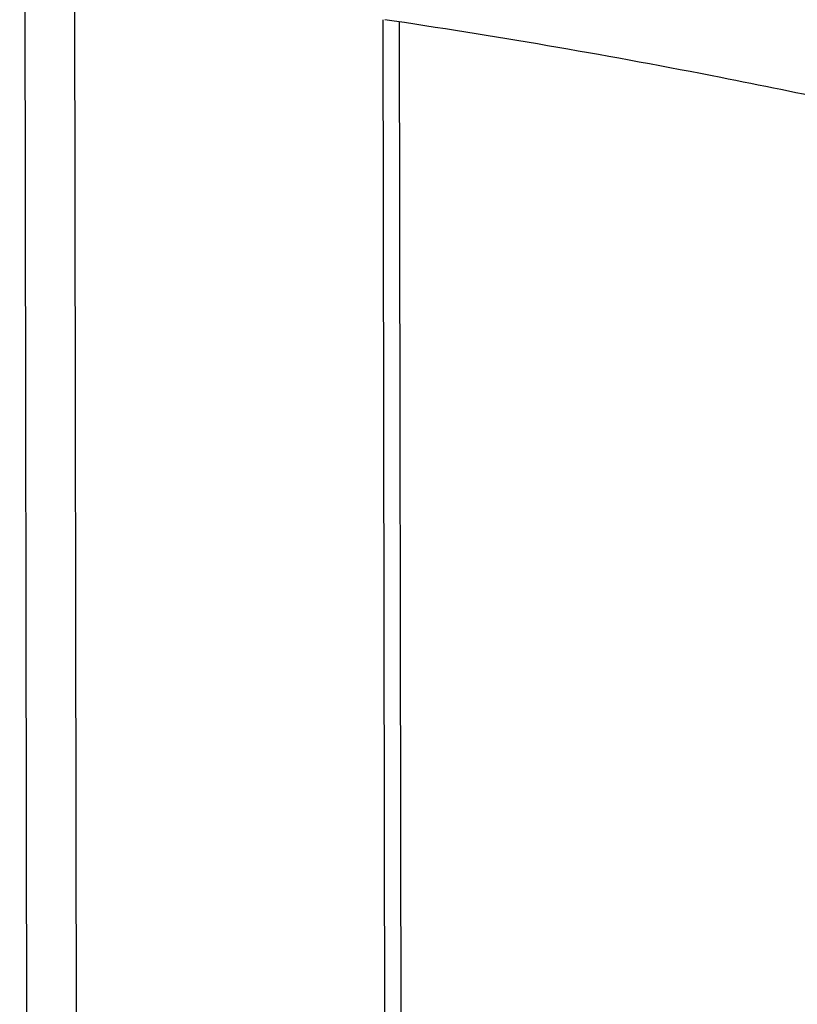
# Paper-space layout 'Layout1' of a CAD drawing. Header units: inches. Extents: x 29 to 351, y 58 to 234.
# Tile 2 of 104: x 38.55 to 42.46, y 73.22 to 78.18. Entities that reach past the tile are written whole.
import ezdxf

# ---------------------------------------------------------------- set-up
doc = ezdxf.new("R2010")
doc.units = ezdxf.units.IN
doc.header["$LTSCALE"] = 1.1
doc.header["$MEASUREMENT"] = 0
doc.layers.add('7_ALL_FEATURES', color=7, linetype='CONTINUOUS')

psp = doc.layouts.get("Layout1")

# ---------------------------------------------------------------- linework, layer by layer
at = {"layer": '7_ALL_FEATURES', "color": 7, "linetype": 'Continuous'}
for p, q in [((38.5529, 93.351), (38.6028, 63.7001)), ((38.8545, 63.9352), (38.8058, 92.8976)), ((40.4078, 62.5699), (40.3815, 78.1751)), ((40.4372, 78.1681), (40.3902, 78.1751)), ((40.4886, 62.9397), (40.463, 78.1626))]:
    psp.add_line(p, q, dxfattribs=at)
at = {"layer": '7_ALL_FEATURES', "color": 7, "linetype": 'Continuous', "start_tangent": (-0.973577, 0.228358), "end_tangent": (-0.988885, 0.148685)}
psp.add_spline([(43.2869, 77.6245), (42.0793, 77.8842), (40.4372, 78.1681)], degree=3, dxfattribs=at)

doc.saveas('drawing.dxf')
